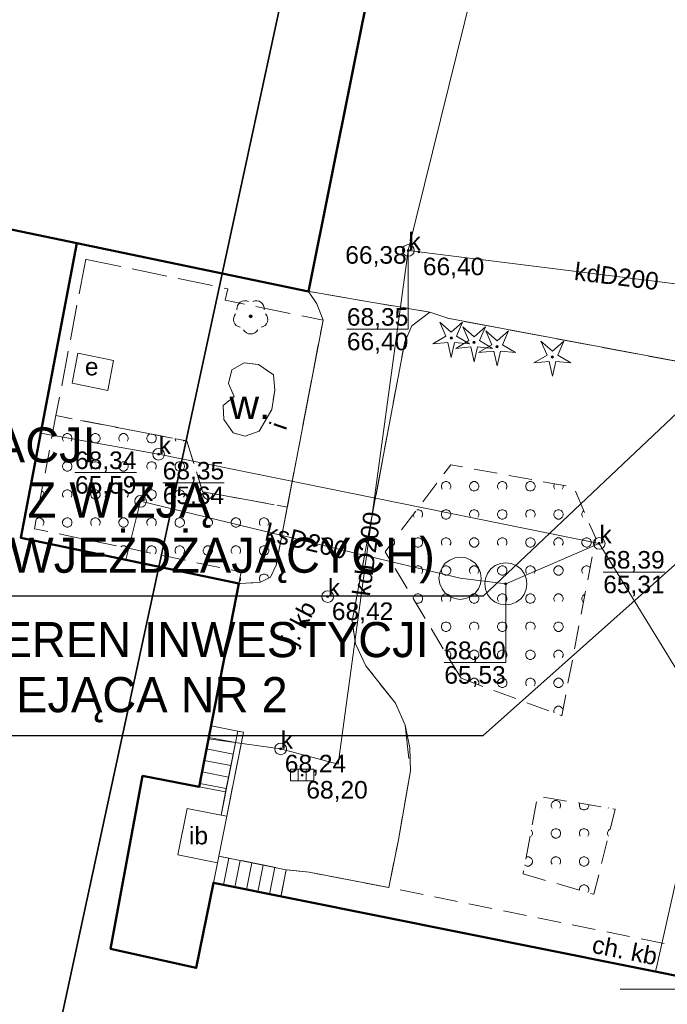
# Model space of a CAD drawing. Header units: millimetres. Extents: x 6501010 to 6502959, y 5884302 to 5886510.
# Tile 10 of 43: x 6502222 to 6502250, y 5885249 to 5885291. Entities that reach past the tile are written whole.
import ezdxf
from ezdxf.enums import TextEntityAlignment as Align

# ---------------------------------------------------------------- set-up
doc = ezdxf.new("R2010")
doc.units = ezdxf.units.MM
for name, pattern in [('OTKC_A05', [1.5, 1, -0.5]), ('OTKJ_A05', [2, 1.5, -0.5]), ('OTKU_A05', [2, 1.5, -0.5]), ('OTZK_A05', [1.5, 1, -0.5])]:
    doc.linetypes.add(name, pattern=pattern)
for name, color, linetype, lineweight in [('!A_opis', 7, 'Continuous', 25), ('Budowle (obszary)', 9, 'Continuous', 0), ('Budynki EGiB', 9, 'Continuous', 0), ('Działki', 9, 'Continuous', 0), ('isa_V10520003E16E075_TUsr', 9, 'Continuous', 25), ('isa_V10520003E16E075_TUsr_19165818BF56C1D4', 9, 'OTKJ_A05', 25), ('Komunikacja (linie)', 9, 'Continuous', 0), ('Komunikacja (obszary)', 9, 'Continuous', 0), ('Krzyże', 9, 'Continuous', 0), ('Obiekty związane z budynkami EGiB (obszary)', 9, 'Continuous', 0), ('Przewody kanalizacyjne', 9, 'Continuous', 0), ('Punkty o określonej wysokości', 9, 'Continuous', 0), ('Symbole liniowe', 9, 'Continuous', 0), ('Urządzenia towarzyszące (obszary)', 9, 'Continuous', 0), ('Urządzenia związane z siecią (obszary)', 9, 'Continuous', 0), ('Urządzenia związane z siecią (punkty)', 9, 'Continuous', 0), ('Wody (obszary)', 9, 'Continuous', 0), ('Zagospodarowanie terenu (obszary)', 9, 'Continuous', 0), ('Zagospodarowanie terenu (punkty)', 9, 'Continuous', 0)]:
    doc.layers.add(name, color=color, linetype=linetype, lineweight=lineweight)
doc.styles.add('DOMYSLNA_CZCIONKA', font='arial.ttf')
doc.styles.add('GENERATED_STYLE_1', font='txt')

# ---------------------------------------------------------------- blocks, each defined once
blk = doc.blocks.new('OTZG_P05')
at = {"linetype": 'ByBlock', "lineweight": 18, "true_color": 0x008000}
blk.add_hatch(color=96, dxfattribs=at).paths.add_polyline_path([(-0.1, 0, 1), (0.1, 0, 1)])
at = {"color": 96, "lineweight": 18, "true_color": 0x008000}
blk.add_lwpolyline([(-0.974, 1.341), (0, 0.48), (0.974, 1.341), (0.457, 0.148), (1.576, -0.512), (0.282, -0.389), (0, -1.658), (-0.282, -0.389), (-1.576, -0.512), (-0.457, 0.148), (-0.974, 1.341)], dxfattribs=at)
blk.add_circle((0, 0), 0.1, dxfattribs=at)
blk = doc.blocks.new('OTZL_P05')
at = {"layer": 'isa_V10520003E16E075_TUsr', "true_color": 0x008000, "transparency": 33554687}
h = blk.add_hatch(color=96, dxfattribs=at)
h.dxf.hatch_style = 1
h.paths.add_polyline_path([(0.1, 0, 1), (-0.1, 0, 1)])
h.paths.add_polyline_path([(0.01, 0, 1), (-0.01, 0, 1)], flags=16)
at = {"color": 96, "linetype": 'Continuous', "lineweight": 18, "true_color": 0x008000}
blk.add_circle((0, 0), 0.01, dxfattribs=at)
for centre, start, end in [((-0.47, 0.647), 66, 186), ((0.47, 0.647), 354, 114), ((-0.761, -0.247), 138, 258), ((0.761, -0.247), 282, 42), ((0, -0.8), 210, 330)]:
    blk.add_arc(centre, 0.7, start, end, dxfattribs=at)
at = {"layer": 'isa_V10520003E16E075_TUsr', "color": 96, "true_color": 0x008000}
for points in [[(0.1, 0, 1), (-0.1, 0, 1)], [(0.01, 0, 1), (-0.01, 0, 1)]]:
    blk.add_lwpolyline(points, format="xyb", close=True, dxfattribs=at)
at = {"layer": 'isa_V10520003E16E075_TUsr_19165818BF56C1D4', "color": 96, "true_color": 0x008000}
blk.add_circle((0, 0), 0.1, dxfattribs=at)
blk = doc.blocks.new('SUKS_P05')
at = {"color": 36, "linetype": 'Continuous', "lineweight": 18, "true_color": 0x803300}
blk.add_circle((0, 0), 0.5, dxfattribs=at)
blk = doc.blocks.new('SUKK_P05')
at = {"color": 9, "linetype": 'Continuous', "lineweight": 18}
for p, q in [((-1, 0.5), (-1, -0.5)), ((1, 0.5), (-1, 0.5)), ((-0.35, 0.5), (-0.35, -0.5)), ((0.35, 0.5), (0.35, -0.5)), ((1, -0.5), (1, 0.5)), ((-1, -0.5), (1, -0.5))]:
    blk.add_line(p, q, dxfattribs=at)
blk = doc.blocks.new('SUPS01_05')
at = {"lineweight": 18}
h = blk.add_hatch(color=9, dxfattribs=at)
h.dxf.hatch_style = 1
h.paths.add_polyline_path([(-0.09, 0, 1), (0.09, 0, 1)])
at = {"color": 9, "lineweight": 18}
blk.add_circle((0, 0), 0.09, dxfattribs=at)

msp = doc.modelspace()

# ---------------------------------------------------------------- hatches: boundary and pattern name
at = {"layer": 'Zagospodarowanie terenu (obszary)'}
h = msp.add_hatch(dxfattribs=at)
h.set_pattern_fill('OTZK', color=256, scale=0.2, style=0, pattern_type=0)
h.set_pattern_definition([(90, (6502222.49, 5885268.7), (-2.4, 1e-16), [0.08, -2.32]), (243.435, (6502222.53, 5885268.86), (-3e-12, 2.4), [0.08944, -5.27712]), (45, (6502222.53, 5885268.86), (2.4, -2e-16), [0.05657, -3.33754]), (206.565, (6502222.65, 5885268.94), (2.4, -3e-12), [0.08944, -5.27712]), (0, (6502222.65, 5885268.94), (0, 2.4), [0.08, -2.32]), (153.435, (6502222.81, 5885268.9), (2.4, 3e-12), [0.08944, -5.27712]), (315, (6502222.81, 5885268.9), (5e-16, 2.4), [0.05657, -3.33754]), (116.565, (6502222.89, 5885268.78), (3e-12, 2.4), [0.08944, -5.27712]), (270, (6502222.89, 5885268.78), (2.4, -4e-16), [0.08, -2.32]), (63.435, (6502222.85, 5885268.62), (-3e-12, 2.4), [0.08944, -5.27712]), (225, (6502222.85, 5885268.62), (2.4, -4e-16), [0.05657, -3.33754]), (26.565, (6502222.73, 5885268.54), (2.4, -3e-12), [0.08944, -5.27712]), (180, (6502222.73, 5885268.54), (3e-16, 2.4), [0.08, -2.32]), (333.435, (6502222.57, 5885268.58), (2.4, 3e-12), [0.08944, -5.27712]), (135, (6502222.57, 5885268.58), (2e-16, 2.4), [0.05657, -3.33754]), (296.565, (6502222.49, 5885268.7), (3e-12, 2.4), [0.08944, -5.27712]), (116.565, (6502222.53, 5885267.42), (3e-12, 2.4), [0.08944, -5.27712]), (270, (6502222.49, 5885267.58), (2.4, -4e-16), [0.08, -2.32]), (63.435, (6502222.49, 5885267.58), (-3e-12, 2.4), [0.08944, -5.27712]), (225, (6502222.57, 5885267.7), (2.4, -4e-16), [0.05657, -3.33754]), (26.565, (6502222.57, 5885267.7), (2.4, -3e-12), [0.08944, -5.27712]), (180, (6502222.73, 5885267.74), (3e-16, 2.4), [0.08, -2.32]), (333.435, (6502222.73, 5885267.74), (2.4, 3e-12), [0.08944, -5.27712]), (135, (6502222.85, 5885267.66), (2.4, -2e-16), [0.05657, -3.33754]), (296.565, (6502222.85, 5885267.66), (3e-12, 2.4), [0.08944, -5.27712]), (90, (6502222.89, 5885267.5), (-2.4, 1e-16), [0.08, -2.32]), (243.435, (6502222.89, 5885267.5), (-3e-12, 2.4), [0.08944, -5.27712]), (90, (6502223.69, 5885267.5), (-2.4, 1e-16), [0.08, -2.32]), (243.435, (6502223.73, 5885267.66), (-3e-12, 2.4), [0.08944, -5.27712]), (45, (6502223.73, 5885267.66), (2.4, -2e-16), [0.05657, -3.33754]), (206.565, (6502223.85, 5885267.74), (2.4, -3e-12), [0.08944, -5.27712]), (0, (6502223.85, 5885267.74), (0, 2.4), [0.08, -2.32]), (153.435, (6502224.01, 5885267.7), (2.4, 3e-12), [0.08944, -5.27712]), (315, (6502224.01, 5885267.7), (5e-16, 2.4), [0.05657, -3.33754]), (116.565, (6502224.09, 5885267.58), (3e-12, 2.4), [0.08944, -5.27712]), (270, (6502224.09, 5885267.58), (2.4, -4e-16), [0.08, -2.32]), (63.435, (6502224.05, 5885267.42), (-3e-12, 2.4), [0.08944, -5.27712]), (225, (6502224.05, 5885267.42), (2.4, -4e-16), [0.05657, -3.33754]), (26.565, (6502223.93, 5885267.34), (2.4, -3e-12), [0.08944, -5.27712]), (180, (6502223.93, 5885267.34), (3e-16, 2.4), [0.08, -2.32]), (333.435, (6502223.77, 5885267.38), (2.4, 3e-12), [0.08944, -5.27712]), (135, (6502223.77, 5885267.38), (2e-16, 2.4), [0.05657, -3.33754]), (296.565, (6502223.69, 5885267.5), (3e-12, 2.4), [0.08944, -5.27712]), (116.565, (6502223.73, 5885268.62), (3e-12, 2.4), [0.08944, -5.27712]), (270, (6502223.69, 5885268.78), (2.4, -4e-16), [0.08, -2.32]), (63.435, (6502223.69, 5885268.78), (-3e-12, 2.4), [0.08944, -5.27712]), (225, (6502223.77, 5885268.9), (2.4, -4e-16), [0.05657, -3.33754]), (26.565, (6502223.77, 5885268.9), (2.4, -3e-12), [0.08944, -5.27712]), (180, (6502223.93, 5885268.94), (3e-16, 2.4), [0.08, -2.32]), (333.435, (6502223.93, 5885268.94), (2.4, 3e-12), [0.08944, -5.27712]), (135, (6502224.05, 5885268.86), (2.4, -2e-16), [0.05657, -3.33754]), (296.565, (6502224.05, 5885268.86), (3e-12, 2.4), [0.08944, -5.27712]), (90, (6502224.09, 5885268.7), (-2.4, 1e-16), [0.08, -2.32]), (243.435, (6502224.09, 5885268.7), (-3e-12, 2.4), [0.08944, -5.27712])])
h.paths.add_polyline_path([(6502223.41, 5885274.51), (6502222.49, 5885269.68), (6502231.32, 5885267.83), (6502231.22, 5885267.34), (6502232.11, 5885267.38), (6502232.57, 5885267.61), (6502232.81, 5885268.12), (6502233.284, 5885270.599), (6502229.67, 5885271.26), (6502229, 5885273.43)], flags=0)
h = msp.add_hatch(dxfattribs=at)
h.set_pattern_fill('OTZK', color=256, scale=0.2, style=0, pattern_type=0)
h.set_pattern_definition([(90, (6502237.46, 5885263.05), (-2.4, 1e-16), [0.08, -2.32]), (243.435, (6502237.5, 5885263.21), (-3e-12, 2.4), [0.08944, -5.27712]), (45, (6502237.5, 5885263.21), (2.4, -2e-16), [0.05657, -3.33754]), (206.565, (6502237.62, 5885263.29), (2.4, -3e-12), [0.08944, -5.27712]), (0, (6502237.62, 5885263.29), (0, 2.4), [0.08, -2.32]), (153.435, (6502237.78, 5885263.25), (2.4, 3e-12), [0.08944, -5.27712]), (315, (6502237.78, 5885263.25), (5e-16, 2.4), [0.05657, -3.33754]), (116.565, (6502237.86, 5885263.13), (3e-12, 2.4), [0.08944, -5.27712]), (270, (6502237.86, 5885263.13), (2.4, -4e-16), [0.08, -2.32]), (63.435, (6502237.82, 5885262.97), (-3e-12, 2.4), [0.08944, -5.27712]), (225, (6502237.82, 5885262.97), (2.4, -4e-16), [0.05657, -3.33754]), (26.565, (6502237.7, 5885262.89), (2.4, -3e-12), [0.08944, -5.27712]), (180, (6502237.7, 5885262.89), (3e-16, 2.4), [0.08, -2.32]), (333.435, (6502237.54, 5885262.93), (2.4, 3e-12), [0.08944, -5.27712]), (135, (6502237.54, 5885262.93), (2e-16, 2.4), [0.05657, -3.33754]), (296.565, (6502237.46, 5885263.05), (3e-12, 2.4), [0.08944, -5.27712]), (116.565, (6502237.5, 5885261.77), (3e-12, 2.4), [0.08944, -5.27712]), (270, (6502237.46, 5885261.93), (2.4, -4e-16), [0.08, -2.32]), (63.435, (6502237.46, 5885261.93), (-3e-12, 2.4), [0.08944, -5.27712]), (225, (6502237.54, 5885262.05), (2.4, -4e-16), [0.05657, -3.33754]), (26.565, (6502237.54, 5885262.05), (2.4, -3e-12), [0.08944, -5.27712]), (180, (6502237.7, 5885262.09), (3e-16, 2.4), [0.08, -2.32]), (333.435, (6502237.7, 5885262.09), (2.4, 3e-12), [0.08944, -5.27712]), (135, (6502237.82, 5885262.01), (2.4, -2e-16), [0.05657, -3.33754]), (296.565, (6502237.82, 5885262.01), (3e-12, 2.4), [0.08944, -5.27712]), (90, (6502237.86, 5885261.85), (-2.4, 1e-16), [0.08, -2.32]), (243.435, (6502237.86, 5885261.85), (-3e-12, 2.4), [0.08944, -5.27712]), (90, (6502238.66, 5885261.85), (-2.4, 1e-16), [0.08, -2.32]), (243.435, (6502238.7, 5885262.01), (-3e-12, 2.4), [0.08944, -5.27712]), (45, (6502238.7, 5885262.01), (2.4, -2e-16), [0.05657, -3.33754]), (206.565, (6502238.82, 5885262.09), (2.4, -3e-12), [0.08944, -5.27712]), (0, (6502238.82, 5885262.09), (0, 2.4), [0.08, -2.32]), (153.435, (6502238.98, 5885262.05), (2.4, 3e-12), [0.08944, -5.27712]), (315, (6502238.98, 5885262.05), (5e-16, 2.4), [0.05657, -3.33754]), (116.565, (6502239.06, 5885261.93), (3e-12, 2.4), [0.08944, -5.27712]), (270, (6502239.06, 5885261.93), (2.4, -4e-16), [0.08, -2.32]), (63.435, (6502239.02, 5885261.77), (-3e-12, 2.4), [0.08944, -5.27712]), (225, (6502239.02, 5885261.77), (2.4, -4e-16), [0.05657, -3.33754]), (26.565, (6502238.9, 5885261.69), (2.4, -3e-12), [0.08944, -5.27712]), (180, (6502238.9, 5885261.69), (3e-16, 2.4), [0.08, -2.32]), (333.435, (6502238.74, 5885261.73), (2.4, 3e-12), [0.08944, -5.27712]), (135, (6502238.74, 5885261.73), (2e-16, 2.4), [0.05657, -3.33754]), (296.565, (6502238.66, 5885261.85), (3e-12, 2.4), [0.08944, -5.27712]), (116.565, (6502238.7, 5885262.97), (3e-12, 2.4), [0.08944, -5.27712]), (270, (6502238.66, 5885263.13), (2.4, -4e-16), [0.08, -2.32]), (63.435, (6502238.66, 5885263.13), (-3e-12, 2.4), [0.08944, -5.27712]), (225, (6502238.74, 5885263.25), (2.4, -4e-16), [0.05657, -3.33754]), (26.565, (6502238.74, 5885263.25), (2.4, -3e-12), [0.08944, -5.27712]), (180, (6502238.9, 5885263.29), (3e-16, 2.4), [0.08, -2.32]), (333.435, (6502238.9, 5885263.29), (2.4, 3e-12), [0.08944, -5.27712]), (135, (6502239.02, 5885263.21), (2.4, -2e-16), [0.05657, -3.33754]), (296.565, (6502239.02, 5885263.21), (3e-12, 2.4), [0.08944, -5.27712]), (90, (6502239.06, 5885263.05), (-2.4, 1e-16), [0.08, -2.32]), (243.435, (6502239.06, 5885263.05), (-3e-12, 2.4), [0.08944, -5.27712])])
h.paths.add_polyline_path([(6502240.7, 5885263.29), (6502245, 5885261.69), (6502246.45, 5885269.27), (6502245.51, 5885271.45), (6502240.26, 5885272.41), (6502237.46, 5885268.69)], flags=0)
h = msp.add_hatch(dxfattribs=at)
h.set_pattern_fill('OTZK', color=256, scale=0.2, style=0, pattern_type=0)
h.set_pattern_definition([(90, (6502243.35, 5885255.42), (-2.4, 1e-16), [0.08, -2.32]), (243.435, (6502243.39, 5885255.58), (-3e-12, 2.4), [0.08944, -5.2771]), (45, (6502243.39, 5885255.58), (2.4, -2e-16), [0.0566, -3.33754]), (206.565, (6502243.51, 5885255.66), (2.4, -3e-12), [0.08944, -5.2771]), (0, (6502243.51, 5885255.66), (0, 2.4), [0.08, -2.32]), (153.435, (6502243.67, 5885255.62), (2.4, 3e-12), [0.08944, -5.2771]), (315, (6502243.67, 5885255.62), (5e-16, 2.4), [0.0566, -3.33754]), (116.565, (6502243.75, 5885255.5), (3e-12, 2.4), [0.08944, -5.2771]), (270, (6502243.75, 5885255.5), (2.4, -4e-16), [0.08, -2.32]), (63.435, (6502243.71, 5885255.34), (-3e-12, 2.4), [0.08944, -5.2771]), (225, (6502243.71, 5885255.34), (2.4, -4e-16), [0.0566, -3.33754]), (26.565, (6502243.59, 5885255.26), (2.4, -3e-12), [0.08944, -5.2771]), (180, (6502243.59, 5885255.26), (3e-16, 2.4), [0.08, -2.32]), (333.435, (6502243.43, 5885255.3), (2.4, 3e-12), [0.08944, -5.2771]), (135, (6502243.43, 5885255.3), (2e-16, 2.4), [0.0566, -3.33754]), (296.565, (6502243.35, 5885255.42), (3e-12, 2.4), [0.08944, -5.2771]), (116.565, (6502243.39, 5885254.14), (3e-12, 2.4), [0.08944, -5.2771]), (270, (6502243.35, 5885254.3), (2.4, -4e-16), [0.08, -2.32]), (63.435, (6502243.35, 5885254.3), (-3e-12, 2.4), [0.08944, -5.2771]), (225, (6502243.43, 5885254.42), (2.4, -4e-16), [0.0566, -3.33754]), (26.565, (6502243.43, 5885254.42), (2.4, -3e-12), [0.08944, -5.2771]), (180, (6502243.59, 5885254.46), (3e-16, 2.4), [0.08, -2.32]), (333.435, (6502243.59, 5885254.46), (2.4, 3e-12), [0.08944, -5.2771]), (135, (6502243.71, 5885254.38), (2.4, -2e-16), [0.0566, -3.33754]), (296.565, (6502243.71, 5885254.38), (3e-12, 2.4), [0.08944, -5.2771]), (90, (6502243.75, 5885254.22), (-2.4, 1e-16), [0.08, -2.32]), (243.435, (6502243.75, 5885254.22), (-3e-12, 2.4), [0.08944, -5.2771]), (90, (6502244.55, 5885254.22), (-2.4, 1e-16), [0.08, -2.32]), (243.435, (6502244.59, 5885254.38), (-3e-12, 2.4), [0.08944, -5.2771]), (45, (6502244.59, 5885254.38), (2.4, -2e-16), [0.0566, -3.33754]), (206.565, (6502244.71, 5885254.46), (2.4, -3e-12), [0.08944, -5.2771]), (0, (6502244.71, 5885254.46), (0, 2.4), [0.08, -2.32]), (153.435, (6502244.87, 5885254.42), (2.4, 3e-12), [0.08944, -5.2771]), (315, (6502244.87, 5885254.42), (5e-16, 2.4), [0.0566, -3.33754]), (116.565, (6502244.95, 5885254.3), (3e-12, 2.4), [0.08944, -5.2771]), (270, (6502244.95, 5885254.3), (2.4, -4e-16), [0.08, -2.32]), (63.435, (6502244.91, 5885254.14), (-3e-12, 2.4), [0.08944, -5.2771]), (225, (6502244.91, 5885254.14), (2.4, -4e-16), [0.0566, -3.33754]), (26.565, (6502244.79, 5885254.06), (2.4, -3e-12), [0.08944, -5.2771]), (180, (6502244.79, 5885254.06), (3e-16, 2.4), [0.08, -2.32]), (333.435, (6502244.63, 5885254.1), (2.4, 3e-12), [0.08944, -5.2771]), (135, (6502244.63, 5885254.1), (2e-16, 2.4), [0.0566, -3.33754]), (296.565, (6502244.55, 5885254.22), (3e-12, 2.4), [0.08944, -5.2771]), (116.565, (6502244.59, 5885255.34), (3e-12, 2.4), [0.08944, -5.2771]), (270, (6502244.55, 5885255.5), (2.4, -4e-16), [0.08, -2.32]), (63.435, (6502244.55, 5885255.5), (-3e-12, 2.4), [0.08944, -5.2771]), (225, (6502244.63, 5885255.62), (2.4, -4e-16), [0.0566, -3.33754]), (26.565, (6502244.63, 5885255.62), (2.4, -3e-12), [0.08944, -5.2771]), (180, (6502244.79, 5885255.66), (3e-16, 2.4), [0.08, -2.32]), (333.435, (6502244.79, 5885255.66), (2.4, 3e-12), [0.08944, -5.2771]), (135, (6502244.91, 5885255.58), (2.4, -2e-16), [0.0566, -3.33754]), (296.565, (6502244.91, 5885255.58), (3e-12, 2.4), [0.08944, -5.2771]), (90, (6502244.95, 5885255.42), (-2.4, 1e-16), [0.08, -2.32]), (243.435, (6502244.95, 5885255.42), (-3e-12, 2.4), [0.08944, -5.2771])])
h.paths.add_polyline_path([(6502243.35, 5885254.93), (6502246.37, 5885254.06), (6502247.28, 5885257.7), (6502243.96, 5885258.25)], flags=0)

# ---------------------------------------------------------------- linework, layer by layer
at = {"layer": '!A_opis', "color": 12, "linetype": 'Continuous', "lineweight": 30}
for p, q in [((6502263.892, 5885287.863), (6502241.648, 5885266.79)), ((6502267.498, 5885283.899), (6502241.648, 5885260.843)), ((6502241.648, 5885266.79), (6502185.8, 5885266.79)), ((6502208.809, 5885260.843), (6502241.648, 5885260.843))]:
    msp.add_line(p, q, dxfattribs=at)
at = {"layer": 'Budowle (obszary)', "linetype": 'Continuous', "lineweight": 18, "flags": 128}
for points in [[(6502230.46, 5885257.44), (6502230.7, 5885257.39), (6502231.41, 5885260.98), (6502231.17, 5885261.03), (6502230.46, 5885257.44)], [(6502228.61, 5885255.74), (6502230.3, 5885255.4), (6502230.36, 5885255.69), (6502230.7, 5885257.39), (6502230.46, 5885257.44), (6502229.01, 5885257.73), (6502228.61, 5885255.74)]]:
    msp.add_lwpolyline(points, close=True, dxfattribs=at)
at = {"layer": 'Budynki EGiB', "linetype": 'Continuous', "lineweight": 50, "flags": 128}
msp.add_lwpolyline([(6502213.52, 5885303.37), (6502209.83, 5885284.78), (6502213.08, 5885284.21), (6502224.302, 5885281.877), (6502234.19, 5885279.82), (6502237.91, 5885298.36), (6502229.02, 5885300.19), (6502213.52, 5885303.37)], close=True, dxfattribs=at)
msp.add_lwpolyline([(6502216.12, 5885238.01), (6502222.54, 5885236.7), (6502224.27, 5885244.82), (6502227.89, 5885244.07), (6502227, 5885239.2), (6502248.25, 5885234.99), (6502249.61, 5885241.6), (6502249.03, 5885241.72), (6502249.48, 5885243.93), (6502250.07, 5885243.81), (6502251.4, 5885250.27), (6502230.13, 5885254.55), (6502229.4, 5885250.91), (6502225.74, 5885251.73), (6502227.11, 5885259.12), (6502229.52, 5885258.65), (6502231.22, 5885267.34), (6502221.903, 5885269.294), (6502224.302, 5885281.877), (6502213.08, 5885284.21)], dxfattribs=at)
at = {"layer": 'Działki', "linetype": 'Continuous', "lineweight": 25, "flags": 128}
for points in [[(6502213.29, 5885357.66), (6502176.42, 5885181.26), (6502207.7, 5885174.93), (6502243.42, 5885340.46), (6502227.84, 5885354.82), (6502213.29, 5885357.66)], [(6502243.42, 5885340.46), (6502207.7, 5885174.93), (6502239.07, 5885168.58), (6502270.88, 5885317.06), (6502262.18, 5885324.12), (6502243.42, 5885340.46)]]:
    msp.add_lwpolyline(points, close=True, dxfattribs=at)
at = {"layer": 'Komunikacja (linie)', "linetype": 'Continuous', "lineweight": 18, "flags": 128}
for points in [[(6502231.22, 5885267.34), (6502232.11, 5885267.38), (6502232.57, 5885267.61), (6502232.81, 5885268.12), (6502234.81, 5885278.59), (6502234.54, 5885279.28), (6502234.19, 5885279.82)], [(6502239.37, 5885278.93), (6502238.6, 5885278.35), (6502238.3, 5885277.66), (6502236.06, 5885265.74), (6502236.19, 5885264.76), (6502236.64, 5885263.82), (6502237.9, 5885262.22), (6502238.31, 5885261.29), (6502238.51, 5885260.31), (6502238.54, 5885259.33), (6502238.03, 5885256.39), (6502237.62, 5885254.35), (6502234.22, 5885255), (6502233.24, 5885255.11)], [(6502255.61, 5885272.14), (6502253.59, 5885272.46), (6502254.22, 5885276.02), (6502240.13, 5885278.67)]]:
    msp.add_lwpolyline(points, dxfattribs=at)
at = {"layer": 'Komunikacja (obszary)', "linetype": 'OTKU_A05', "lineweight": 18, "flags": 128}
for points in [[(6502228.26, 5885306.83), (6502228.03, 5885305.47), (6502231.978, 5885304.802), (6502231.6, 5885304.17), (6502231.11, 5885304.27), (6502230.63, 5885301.94), (6502231.12, 5885301.84), (6502231, 5885301.27), (6502229.34, 5885301.61), (6502229.02, 5885300.19), (6502233.811, 5885299.204), (6502237.91, 5885298.36), (6502234.19, 5885279.82), (6502239.37, 5885278.93), (6502240.183, 5885278.66), (6502254.22, 5885276.02), (6502253.59, 5885272.46), (6502255.538, 5885272.151), (6502256.99, 5885271.76), (6502259.52, 5885271.33), (6502260.35, 5885274.7), (6502261.56, 5885274.51), (6502261.571, 5885274.563), (6502263.23, 5885282.85), (6502265.43, 5885293.057), (6502270.253, 5885315.434), (6502270.58, 5885316.95), (6502236.9, 5885346.31), (6502234.44, 5885333.6), (6502233.95, 5885331.07), (6502229.16, 5885307.12), (6502229.07, 5885306.67), (6502228.26, 5885306.83)], [(6502224.68, 5885281.19), (6502223.41, 5885274.51), (6502229, 5885273.43), (6502229.67, 5885271.26), (6502233.284, 5885270.599), (6502234.81, 5885278.59), (6502230.63, 5885279.44), (6502230.74, 5885279.93), (6502224.68, 5885281.19)], [(6502230.57, 5885274.34), (6502230.54, 5885274.95), (6502231.02, 5885275.33), (6502230.78, 5885275.88), (6502230.91, 5885276.47), (6502231.44, 5885276.76), (6502232.05, 5885276.69), (6502232.69, 5885276.26), (6502232.75, 5885275.6), (6502232.62, 5885274.77), (6502232.09, 5885273.85), (6502231.48, 5885273.63), (6502230.97, 5885273.77), (6502230.57, 5885274.34)]]:
    msp.add_lwpolyline(points, close=True, dxfattribs=at)
at = {"layer": 'Komunikacja (obszary)', "linetype": 'OTKJ_A05', "lineweight": 18, "flags": 128}
msp.add_lwpolyline([(6502234.19, 5885279.82), (6502234.54, 5885279.28), (6502234.81, 5885278.59), (6502233.284, 5885270.599), (6502232.81, 5885268.12), (6502232.57, 5885267.61), (6502232.11, 5885267.38), (6502231.22, 5885267.34), (6502230.03, 5885261.25), (6502231.17, 5885261.03), (6502231.41, 5885260.98), (6502230.7, 5885257.39), (6502230.36, 5885255.69), (6502233.24, 5885255.11), (6502234.22, 5885255), (6502237.62, 5885254.35), (6502238.03, 5885256.39), (6502238.54, 5885259.33), (6502238.31, 5885261.29), (6502237.9, 5885262.22), (6502236.64, 5885263.82), (6502236.19, 5885264.76), (6502236.06, 5885265.74), (6502238.3, 5885277.66), (6502238.6, 5885278.35), (6502239.37, 5885278.93), (6502234.19, 5885279.82)], close=True, dxfattribs=at)
at = {"layer": 'Komunikacja (obszary)', "linetype": 'OTKC_A05', "lineweight": 18, "flags": 128}
msp.add_lwpolyline([(6502253.22, 5885252.12), (6502256.99, 5885271.76), (6502255.61, 5885272.14), (6502251.86, 5885251.45), (6502237.62, 5885254.35), (6502234.22, 5885255), (6502233.24, 5885255.11), (6502233.01, 5885253.97), (6502251.4, 5885250.27), (6502251.03, 5885248.46), (6502252.59, 5885248.14), (6502252.45, 5885247.45), (6502252.21, 5885246.27), (6502251.75, 5885244.02), (6502250.35, 5885237.26), (6502249.96, 5885237.34), (6502248.79, 5885237.59), (6502248.25, 5885234.99), (6502247.54, 5885231.31), (6502251.026, 5885230.753), (6502251.43, 5885232.7), (6502253.572, 5885243.022), (6502254.796, 5885247.914), (6502255.171, 5885249.707), (6502255.232, 5885250), (6502255.397, 5885250.796), (6502254.97, 5885250.89), (6502253.5, 5885251.17), (6502253.24, 5885251.67), (6502253.22, 5885252.12)], close=True, dxfattribs=at)
at = {"layer": 'Krzyże', "linetype": 'Continuous', "lineweight": 18, "flags": 128}
msp.add_lwpolyline([(6502247.5, 5885250), (6502252.5, 5885250)], dxfattribs=at)
at = {"layer": 'Obiekty związane z budynkami EGiB (obszary)', "linetype": 'Continuous', "lineweight": 18, "flags": 128}
for points in [[(6502230.03, 5885261.25), (6502229.52, 5885258.65), (6502230.65, 5885258.43), (6502231.17, 5885261.03), (6502230.03, 5885261.25)], [(6502227.11, 5885259.12), (6502225.74, 5885251.73), (6502229.4, 5885250.91), (6502230.13, 5885254.55), (6502230.3, 5885255.4), (6502228.61, 5885255.74), (6502229.01, 5885257.73), (6502230.46, 5885257.44), (6502230.65, 5885258.43), (6502229.52, 5885258.65), (6502227.11, 5885259.12)], [(6502230.13, 5885254.55), (6502233.01, 5885253.97), (6502233.24, 5885255.11), (6502230.36, 5885255.69), (6502230.3, 5885255.4), (6502230.13, 5885254.55)]]:
    msp.add_lwpolyline(points, close=True, dxfattribs=at)
at = {"layer": 'Przewody kanalizacyjne', "linetype": 'Continuous', "lineweight": 18, "flags": 128}
for points in [[(6502248.996, 5885250.754), (6502249.08, 5885251.06), (6502255.45, 5885279.45), (6502238.45, 5885281.57), (6502242.94, 5885299.77), (6502234.95, 5885302.2), (6502233.74, 5885302.58)], [(6502238.45, 5885281.57), (6502235.45, 5885259.62), (6502233, 5885260.27), (6502229.923, 5885260.703)], [(6502222.754, 5885273.76), (6502227.79, 5885272.86), (6502234.95, 5885271.41), (6502246.6, 5885269.05), (6502254.78, 5885255.7), (6502253.61, 5885250), (6502253.17, 5885247.91), (6502251.91, 5885241.78), (6502271.03, 5885237.09)], [(6502246.6, 5885269.05), (6502242.61, 5885267.32), (6502240.67, 5885267.56), (6502234.95, 5885268.94), (6502227.02, 5885270.85), (6502226.398, 5885268.351)]]:
    msp.add_lwpolyline(points, dxfattribs=at)
at = {"layer": 'Punkty o określonej wysokości', "linetype": 'Continuous', "lineweight": 0, "flags": 128}
for points in [[(6502235.828, 5885278.203), (6502238.45, 5885278.203), (6502238.45, 5885281.568)], [(6502235.828, 5885278.203), (6502238.45, 5885278.203)], [(6502224.221, 5885272.078), (6502226.843, 5885272.078)], [(6502227.967, 5885271.632), (6502230.589, 5885271.632)], [(6502246.772, 5885267.824), (6502249.394, 5885267.824)], [(6502239.987, 5885263.956), (6502242.609, 5885263.956), (6502242.609, 5885267.321)], [(6502239.987, 5885263.956), (6502242.609, 5885263.956)]]:
    msp.add_lwpolyline(points, dxfattribs=at)
at = {"layer": 'Symbole liniowe', "linetype": 'Continuous', "lineweight": 18, "flags": 128}
for points in [[(6502229.934, 5885260.759), (6502231.072, 5885260.54)], [(6502229.838, 5885260.269), (6502230.974, 5885260.049)], [(6502229.741, 5885259.778), (6502230.876, 5885259.559)], [(6502229.645, 5885259.287), (6502230.778, 5885259.069)], [(6502229.549, 5885258.797), (6502230.68, 5885258.578)], [(6502230.559, 5885254.464), (6502230.789, 5885255.604)], [(6502231.049, 5885254.365), (6502231.279, 5885255.505)], [(6502231.54, 5885254.266), (6502231.77, 5885255.406)], [(6502232.03, 5885254.168), (6502232.26, 5885255.307)], [(6502232.52, 5885254.069), (6502232.75, 5885255.209)]]:
    msp.add_lwpolyline(points, dxfattribs=at)
at = {"layer": 'Urządzenia towarzyszące (obszary)', "linetype": 'Continuous', "lineweight": 18, "flags": 128}
for points in [[(6502239.76, 5885267.56), (6502239.8, 5885267.33), (6502239.89, 5885267.11), (6502240.03, 5885266.93), (6502240.22, 5885266.78), (6502240.43, 5885266.69), (6502240.66, 5885266.66), (6502240.9, 5885266.69), (6502241.12, 5885266.78), (6502241.3, 5885266.93), (6502241.44, 5885267.11), (6502241.53, 5885267.33), (6502241.56, 5885267.56), (6502241.53, 5885267.8), (6502241.44, 5885268.01), (6502241.3, 5885268.2), (6502241.12, 5885268.34), (6502240.9, 5885268.43), (6502240.66, 5885268.46), (6502240.43, 5885268.43), (6502240.22, 5885268.34), (6502240.03, 5885268.2), (6502239.89, 5885268.01), (6502239.8, 5885267.8), (6502239.76, 5885267.56)], [(6502241.71, 5885267.32), (6502241.74, 5885267.09), (6502241.83, 5885266.87), (6502241.97, 5885266.68), (6502242.16, 5885266.54), (6502242.38, 5885266.45), (6502242.61, 5885266.42), (6502242.84, 5885266.45), (6502243.06, 5885266.54), (6502243.25, 5885266.68), (6502243.39, 5885266.87), (6502243.48, 5885267.09), (6502243.51, 5885267.32), (6502243.48, 5885267.55), (6502243.39, 5885267.77), (6502243.25, 5885267.96), (6502243.06, 5885268.1), (6502242.84, 5885268.19), (6502242.61, 5885268.22), (6502242.38, 5885268.19), (6502242.16, 5885268.1), (6502241.97, 5885267.96), (6502241.83, 5885267.77), (6502241.74, 5885267.55), (6502241.71, 5885267.32)]]:
    msp.add_lwpolyline(points, close=True, dxfattribs=at)
at = {"layer": 'Urządzenia związane z siecią (obszary)', "linetype": 'Continuous', "lineweight": 18, "flags": 128}
msp.add_lwpolyline([(6502224.1, 5885275.9), (6502225.62, 5885275.59), (6502225.86, 5885276.86), (6502224.34, 5885277.18), (6502224.1, 5885275.9)], close=True, dxfattribs=at)
at = {"layer": 'Wody (obszary)', "linetype": 'Continuous', "lineweight": 18, "flags": 128}
msp.add_lwpolyline([(6502231.02, 5885275.33), (6502230.54, 5885274.95), (6502230.57, 5885274.34), (6502230.97, 5885273.77), (6502231.48, 5885273.63), (6502232.09, 5885273.85), (6502232.62, 5885274.77), (6502232.75, 5885275.6), (6502232.69, 5885276.26), (6502232.05, 5885276.69), (6502231.44, 5885276.76), (6502230.91, 5885276.47), (6502230.78, 5885275.88), (6502231.02, 5885275.33)], close=True, dxfattribs=at)
at = {"layer": 'Zagospodarowanie terenu (obszary)', "linetype": 'OTZK_A05', "lineweight": 18, "flags": 128}
for points in [[(6502223.41, 5885274.51), (6502222.49, 5885269.68), (6502231.32, 5885267.83), (6502231.22, 5885267.34), (6502232.11, 5885267.38), (6502232.57, 5885267.61), (6502232.81, 5885268.12), (6502233.284, 5885270.599), (6502229.67, 5885271.26), (6502229, 5885273.43), (6502223.41, 5885274.51)], [(6502240.7, 5885263.29), (6502245, 5885261.69), (6502246.45, 5885269.27), (6502245.51, 5885271.45), (6502240.26, 5885272.41), (6502237.46, 5885268.69), (6502240.7, 5885263.29)], [(6502243.35, 5885254.93), (6502246.37, 5885254.06), (6502247.28, 5885257.7), (6502243.96, 5885258.25), (6502243.35, 5885254.93)]]:
    msp.add_lwpolyline(points, close=True, dxfattribs=at)

# ---------------------------------------------------------------- block references
at = {"layer": 'Punkty o określonej wysokości', "xscale": 0.5, "yscale": 0.5, "zscale": 0.5}
for p in [(6502238.558, 5885282.005), (6502238.45, 5885281.568), (6502238.897, 5885281.512), (6502227.79, 5885272.86), (6502227.02, 5885270.85), (6502246.595, 5885269.052), (6502242.609, 5885267.321), (6502235.01, 5885266.78), (6502233, 5885260.27), (6502233.92, 5885259.15)]:
    msp.add_blockref('SUPS01_05', p, dxfattribs=at)
at = {"layer": 'Urządzenia związane z siecią (punkty)', "xscale": 0.5, "yscale": 0.5, "zscale": 0.5}
for name, p in [('SUKS_P05', (6502238.45, 5885281.57)), ('SUKS_P05', (6502227.79, 5885272.86)), ('SUKS_P05', (6502227.02, 5885270.85)), ('SUKS_P05', (6502246.6, 5885269.05)), ('SUKS_P05', (6502235.01, 5885266.78)), ('SUKS_P05', (6502233, 5885260.27)), ('SUKK_P05', (6502233.92, 5885259.15))]:
    msp.add_blockref(name, p, dxfattribs=at)
at = {"layer": 'Zagospodarowanie terenu (punkty)', "xscale": 0.5, "yscale": 0.5, "zscale": 0.5}
for name, p in [('OTZL_P05', (6502231.72, 5885278.75)), ('OTZG_P05', (6502240.28, 5885277.83)), ('OTZG_P05', (6502241.26, 5885277.64)), ('OTZG_P05', (6502242.24, 5885277.46)), ('OTZG_P05', (6502244.6, 5885277.02))]:
    msp.add_blockref(name, p, dxfattribs=at)

# ---------------------------------------------------------------- texts
at = {"layer": '!A_opis', "color": 12, "linetype": 'Continuous', "lineweight": 30, "style": 'GENERATED_STYLE_1'}
for s, p in [('-ISTNIEJĄCY DOMOFON DO LIKWIDACJI', (6502186.431, 5885272.509)), ('- PROJEKTOWANY VIDEODOMOFON Z WIZJĄ  ', (6502186.316, 5885270.156)), ('OD ZEWNĄTRZ TERENU (PODGLĄD WJEŻDŻAJĄCYCH)', (6502186.316, 5885267.797)), ('WJAZD NA TEREN INWESTYCJI', (6502209.008, 5885264.191)), ('BRAMA ISTNIEJĄCA NR 2', (6502208.893, 5885261.839))]:
    msp.add_text(s, height=1.5, rotation=360, dxfattribs=at).set_placement(p)
at = {"layer": 'Budowle (obszary)', "style": 'DOMYSLNA_CZCIONKA'}
msp.add_text('ib', height=0.75, dxfattribs=at).set_placement((6502229.496, 5885256.565), align=Align.MIDDLE_CENTER)
at = {"layer": 'Komunikacja (obszary)', "style": 'DOMYSLNA_CZCIONKA'}
for s, rotation, p in [('i', 70.9977, (6502232.903, 5885274.079)), ('j. kb', 62.0592, (6502233.772, 5885265.655)), ('ch. kb', 348.8007, (6502247.693, 5885251.664))]:
    msp.add_text(s, height=0.75, rotation=rotation, dxfattribs=at).set_placement(p, align=Align.MIDDLE_CENTER)
at = {"layer": 'Przewody kanalizacyjne', "style": 'DOMYSLNA_CZCIONKA'}
for s, rotation, p in [('kdD200', 352.8916, (6502247.343, 5885280.461)), ('kdD200', 82.2174, (6502236.678, 5885268.607)), ('ksD200', 346.4578, (6502234.096, 5885269.146))]:
    msp.add_text(s, height=0.75, rotation=rotation, dxfattribs=at).set_placement(p, align=Align.MIDDLE_CENTER)
at = {"layer": 'Punkty o określonej wysokości', "style": 'DOMYSLNA_CZCIONKA'}
for s, p in [('66,38', (6502237.07, 5885281.377)), ('66,40', (6502240.384, 5885280.885)), ('68,35', (6502237.139, 5885278.729)), ('66,40', (6502237.139, 5885277.678)), ('68,34', (6502225.532, 5885272.604)), ('68,35', (6502229.278, 5885272.158)), ('65,59', (6502225.532, 5885271.552)), ('65,64', (6502229.278, 5885271.106)), ('68,39', (6502248.083, 5885268.35)), ('65,31', (6502248.083, 5885267.298)), ('68,42', (6502236.498, 5885266.153)), ('68,60', (6502241.298, 5885264.482)), ('65,53', (6502241.298, 5885263.431)), ('68,24', (6502234.488, 5885259.643)), ('68,20', (6502235.408, 5885258.523))]:
    msp.add_text(s, height=0.75, dxfattribs=at).set_placement(p, align=Align.MIDDLE_CENTER)
at = {"layer": 'Urządzenia związane z siecią (obszary)', "style": 'DOMYSLNA_CZCIONKA'}
msp.add_text('e', height=0.75, dxfattribs=at).set_placement((6502224.935, 5885276.603), align=Align.MIDDLE_CENTER)
at = {"layer": 'Urządzenia związane z siecią (punkty)', "style": 'DOMYSLNA_CZCIONKA'}
for p in [(6502238.719, 5885281.952), (6502228.059, 5885273.242), (6502227.289, 5885271.232), (6502246.869, 5885269.432), (6502235.279, 5885267.162), (6502233.269, 5885260.652)]:
    msp.add_text('k', height=0.75, dxfattribs=at).set_placement(p, align=Align.MIDDLE_CENTER)
at = {"layer": 'Wody (obszary)', "style": 'DOMYSLNA_CZCIONKA'}
msp.add_text('w.', height=1.25, dxfattribs=at).set_placement((6502231.691, 5885274.986), align=Align.MIDDLE_CENTER)

doc.saveas('drawing.dxf')
